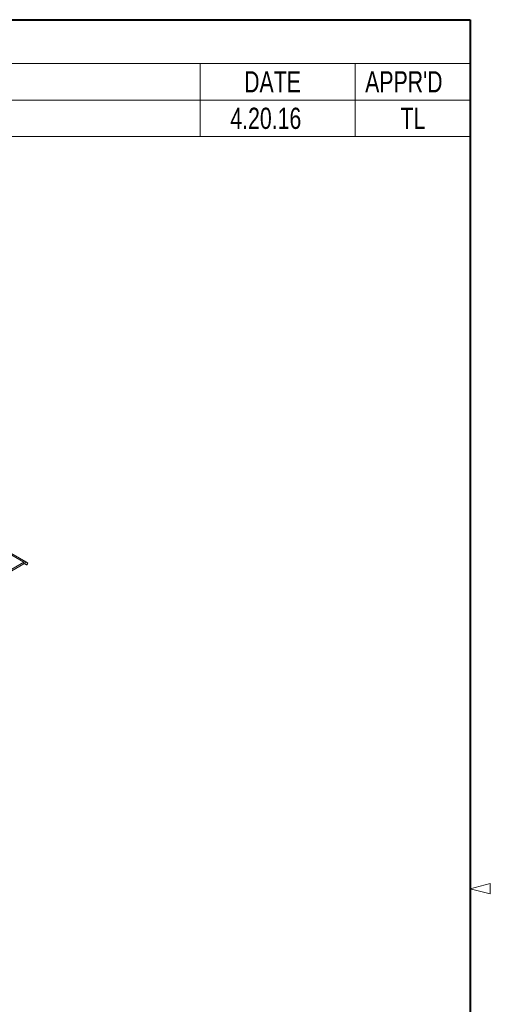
# Model space of a CAD drawing. Header units: millimetres. Extents: x 13 to 419, y 7 to 273.
# Tile 17 of 17: x 349 to 419, y 122 to 270. Entities that reach past the tile are written whole.
import ezdxf

# ---------------------------------------------------------------- set-up
doc = ezdxf.new("R2010")
doc.units = ezdxf.units.MM
doc.styles.add('SLDTEXTSTYLE3', font='TXT', dxfattribs={"width": 0.75})

# ---------------------------------------------------------------- blocks, each defined once
blk = doc.blocks.new('SW_TABLEANNOTATION_0')
at = {"color": 0, "linetype": 'Continuous', "lineweight": 0}
for p, q in [((0, 0), (0, -17.48)), ((192.33, 0), (0, 0)), ((192.33, -17.48), (192.33, 0)), ((0, -6.56), (192.33, -6.56)), ((16.26, -6.56), (16.26, -12.02)), ((35.18, -6.56), (35.18, -12.02)), ((46.98, -6.56), (46.98, -12.02)), ((151.92, -6.56), (151.92, -12.02)), ((175.1, -6.56), (175.1, -12.02)), ((0, -12.02), (192.33, -12.02)), ((16.26, -12.02), (16.26, -17.48)), ((35.18, -12.02), (35.18, -17.48)), ((46.98, -12.02), (46.98, -17.48)), ((151.92, -12.02), (151.92, -17.48)), ((175.1, -12.02), (175.1, -17.48)), ((0, -17.48), (192.33, -17.48))]:
    blk.add_line(p, q, dxfattribs=at)
at = {"color": 0, "linetype": 'Continuous', "lineweight": 0, "attachment_point": 1, "style": 'SLDTEXTSTYLE3'}
for s, insert, char_height in [('REVISION HISTORY', (77.8, -1.7), 3.175), ('ECO', (3.6, -7.71), 3.175), ('ZONE', (20.22, -7.71), 3.175), ('REV.', (36.68, -7.71), 3.175), ('DESCRIPTION', (86.29, -7.71), 3.175), ('DATE', (158.48, -7.71), 3.175), ("APPR'D", (176.6, -7.71), 3.175), ('A', (39.51, -13.17), 3.17), ('PRODUCTION RELEASE', (77.23, -13.17), 3.175), ('4.20.16', (156.41, -13.17), 3.175), ('TL', (181.9, -13.17), 3.175)]:
    blk.add_mtext(s, dxfattribs=dict(at, insert=insert, char_height=char_height))

msp = doc.modelspace()

# ---------------------------------------------------------------- linework, layer by layer
at = {"color": 7, "linetype": 'Continuous', "lineweight": 40}
for p, q in [((15.748, 269.748), (416.052, 269.748)), ((416.052, 269.748), (416.052, 9.652))]:
    msp.add_line(p, q, dxfattribs=at)
at = {"color": 7, "linetype": 'Continuous', "lineweight": 0}
for p, q in [((349.2329, 188.5642), (263.0083, 238.3406)), ((263.3036, 238.3698), (349.5282, 188.5934)), ((326.2956, 175.3227), (349.2329, 188.5642)), ((326.2956, 175.0635), (349.2329, 188.3049)), ((349.2329, 188.3049), (349.2329, 188.5642)), ((349.3665, 188.3201), (349.535, 188.2228)), ((349.3695, 188.3184), (349.5282, 188.5934)), ((349.5972, 188.187), (349.3695, 188.3184)), ((349.7559, 188.4619), (349.5282, 188.5934)), ((349.5972, 188.187), (349.7559, 188.4619)), ((349.6448, 188.1594), (349.8036, 188.4344)), ((416.052, 139.7), (419.052, 140.45)), ((419.052, 138.95), (419.052, 140.45)), ((416.052, 139.7), (419.052, 138.95))]:
    msp.add_line(p, q, dxfattribs=at)
at = {"color": 7, "linetype": 'Continuous', "lineweight": 0, "flags": 128}
for points in [[(349.535, 188.2228), (349.5735, 188.2006), (349.6048, 188.1825), (349.6276, 188.1694), (349.6411, 188.1616), (349.6447, 188.1595), (349.6384, 188.1631), (349.6223, 188.1724), (349.5972, 188.187)], [(349.7559, 188.4619), (349.7811, 188.4474), (349.7972, 188.4381), (349.8035, 188.4344), (349.8036, 188.4344)]]:
    msp.add_lwpolyline(points, dxfattribs=at)
at = {"color": 7, "linetype": 'Continuous', "lineweight": 0}
for centre, radius in [((349.4059, 188.3227), 0.297), ((349.3129, 188.1933), 0.1373)]:
    msp.add_arc(centre, radius, 65.686048, 125.618173, dxfattribs=at)

# ---------------------------------------------------------------- block references
msp.add_blockref('SW_TABLEANNOTATION_0', (223.7188, 269.748), dxfattribs=at)

doc.saveas('drawing.dxf')
